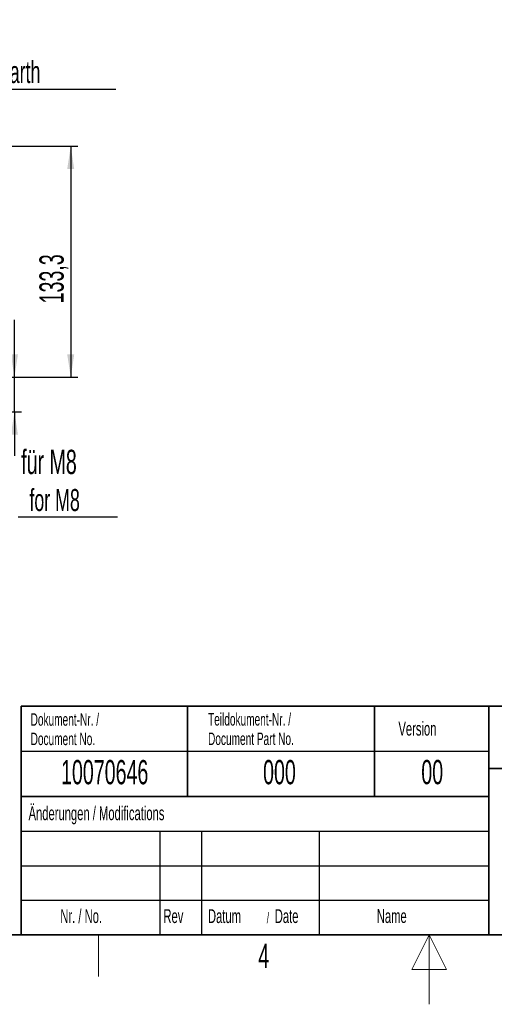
# Model space of a CAD drawing. Header units: millimetres. Extents: x 5 to 418, y 2 to 292.
# Tile 19 of 46: x 158 to 226, y 2 to 144. Entities that reach past the tile are written whole.
import ezdxf

# ---------------------------------------------------------------- set-up
doc = ezdxf.new("R2010")
doc.units = ezdxf.units.MM
doc.layers.add('SLD-0', color=7, linetype='Continuous')
doc.styles.add('SLDTEXTSTYLE0', font='TXT', dxfattribs={"width": 0.605})
doc.dimstyles.new('SLDDIMSTYLE0', dxfattribs={"dimtxt": 3.5, "dimasz": 3.302, "dimexe": 0, "dimexo": 0.0625, "dimgap": 0.875, "dimtad": 1, "dimlfac": 4, "dimrnd": 1e-09, "dimzin": 12, "dimdsep": 46, "dimtxsty": 'SLDTEXTSTYLE0', "dimsah": 1, "dimcen": 0.09, "dimadec": 0, "dimazin": 3, "dimtfac": 1, "dimtofl": 0, "dimtmove": 0, "dimatfit": 3, "dimfxl": 1, "dimfrac": 2, "dimtolj": 1, "dimtzin": 12, "dimarcsym": 0})
doc.dimstyles.new('SLDDIMSTYLE1', dxfattribs={"dimtxt": 3.5, "dimasz": 3.302, "dimexe": 0, "dimexo": 0.0625, "dimgap": 0.875, "dimtad": 1, "dimlfac": 4, "dimrnd": 1e-09, "dimzin": 12, "dimdsep": 46, "dimtxsty": 'SLDTEXTSTYLE0', "dimsah": 1, "dimcen": 0.09, "dimadec": 0, "dimazin": 3, "dimtfac": 1, "dimtmove": 0, "dimatfit": 0, "dimfxl": 1, "dimfrac": 2, "dimtolj": 1, "dimtzin": 12, "dimarcsym": 0})

# ---------------------------------------------------------------- blocks, each defined once
blk = doc.blocks.new('_D_6')
at = {"layer": 'SLD-0'}
for p, q in [((157.13, 92.46), (157.13, 100.72)), ((148.2, 92.46), (158.13, 92.46)), ((157.13, 87.46), (157.13, 92.46)), ((149.2, 87.46), (158.13, 87.46)), ((157.13, 87.46), (157.13, 81.11))]:
    blk.add_line(p, q, dxfattribs=at)
for points in [[(157.13, 92.46), (157.64, 95.76), (156.62, 95.76)], [(157.13, 87.46), (156.62, 84.16), (157.64, 84.16)]]:
    blk.add_solid(points, dxfattribs=at)
at = {"layer": 'SLD-0', "insert": (152.62, 95.37), "char_height": 3.5, "attachment_point": 1, "rotation": 90, "style": 'SLDTEXTSTYLE0'}
blk.add_mtext('20', dxfattribs=at)
blk = doc.blocks.new('_D_7')
at = {"layer": 'SLD-0'}
for p, q in [((148.2, 125.79), (166.26, 125.79)), ((165.26, 125.79), (165.26, 92.46)), ((148.2, 92.46), (166.26, 92.46))]:
    blk.add_line(p, q, dxfattribs=at)
for points in [[(165.26, 125.79), (164.75, 122.48), (165.76, 122.48)], [(165.26, 92.46), (165.76, 95.76), (164.75, 95.76)]]:
    blk.add_solid(points, dxfattribs=at)
at = {"layer": 'SLD-0', "insert": (160.74, 103.11), "char_height": 3.5, "attachment_point": 1, "rotation": 90, "style": 'SLDTEXTSTYLE0'}
blk.add_mtext('133,3', dxfattribs=at)
blk = doc.blocks.new('SW_NOTE_0')
at = {"layer": 'SLD-0', "color": 0}
blk.add_line((14.32, 0), (0, 0), dxfattribs=at)
at = {"layer": 'SLD-0', "color": 0, "attachment_point": 1, "style": 'SLDTEXTSTYLE0'}
for s, insert, char_height in [('für M8', (0.44, 9.7), 3.5), ('for M8', (1.63, 4.04), 3.175)]:
    blk.add_mtext(s, dxfattribs=dict(at, insert=insert, char_height=char_height))
blk = doc.blocks.new('SW_NOTE_0_1')
at = {"layer": 'SLD-0', "color": 0}
blk.add_line((30.24, 0), (0, 0), dxfattribs=at)
at = {"layer": 'SLD-0', "color": 0, "attachment_point": 1, "style": 'SLDTEXTSTYLE0'}
for s, insert, char_height in [('M8 Erdung', (0.45, 9.78), 3.5), ('protective earth', (1.64, 4.12), 3.175)]:
    blk.add_mtext(s, dxfattribs=dict(at, insert=insert, char_height=char_height))

msp = doc.modelspace()

# ---------------------------------------------------------------- linework, layer by layer
at = {"layer": 'SLD-0', "lineweight": 35}
for p, q in [((158.1167, 45), (225.6167, 45)), ((158.1167, 45), (158.1167, 32)), ((182.1167, 45), (182.1167, 32)), ((209.1167, 45), (209.1167, 32)), ((225.6167, 45), (225.6167, 32)), ((225.6167, 45), (266.3305, 45)), ((225.6167, 45), (225.6167, 36)), ((225.6167, 36), (266.3305, 36)), ((225.6167, 36), (225.6167, 12)), ((158.1167, 32), (158.1167, 12)), ((158.1167, 32), (225.6167, 32)), ((26, 12), (408, 12)), ((225.6167, 12), (266.3305, 12))]:
    msp.add_line(p, q, dxfattribs=at)
at = {"layer": 'SLD-0'}
for p, q in [((158.1167, 38.5), (225.6167, 38.5)), ((158.1167, 27), (225.6167, 27)), ((178.1167, 27), (178.1167, 12)), ((184.1167, 27), (184.1167, 12)), ((201.1167, 27), (201.1167, 12)), ((158.1167, 22), (225.6167, 22)), ((158.1167, 17), (225.6167, 17))]:
    msp.add_line(p, q, dxfattribs=at)
at = {"layer": 'SLD-0', "lineweight": 25}
msp.add_line((158.1167, 32), (225.6167, 32), dxfattribs=at)
at = {"layer": 'SLD-0', "color": 7, "linetype": 'Continuous', "lineweight": 35}
for p in [(225.6167, 32), (158.1167, 12)]:
    msp.add_line(p, (225.6167, 12), dxfattribs=at)
at = {"layer": 'SLD-0', "lineweight": 18}
msp.add_line((169.25, 6), (169.25, 12), dxfattribs=at)
at = {"layer": 'SLD-0', "color": 7, "linetype": 'Continuous', "lineweight": 18}
for p, q in [((217, 12), (214.5, 7)), ((217, 2), (217, 12)), ((219.5, 7), (217, 12)), ((214.5, 7), (219.5, 7))]:
    msp.add_line(p, q, dxfattribs=at)

# ---------------------------------------------------------------- block references
at = {"layer": 'SLD-0'}
for name, p in [('SW_NOTE_0_1', (141.5385, 133.9578)), ('SW_NOTE_0', (157.6643, 72.2945))]:
    msp.add_blockref(name, p, dxfattribs=at)

# ---------------------------------------------------------------- texts
at = {"layer": 'SLD-0', "style": 'SLDTEXTSTYLE0'}
for s, insert, char_height, attachment_point in [('Dokument-Nr. /', (159.4707, 43.9891), 1.8, 1), ('Teildokument-Nr. /', (185.0721, 44.0073), 1.8, 1), ('Version', (212.5452, 42.7601), 2, 1), ('Document Part No.', (185.0721, 41.2073), 1.8, 1), ('Document No.', (159.4707, 41.1891), 1.8, 1), ('10070646', (170.1557, 37.243), 3.5, 2), ('000', (195.3767, 37.243), 3.5, 2), ('00', (217.424, 37.2527), 3.5, 2), ('Änderungen / Modifications', (159.1698, 30.5619), 2, 1), ('Nr. / No.', (163.7532, 15.7244), 2, 1), ('Rev', (178.6351, 15.7244), 2, 1), ('Datum', (185.0629, 15.7244), 2, 1), ('Date', (194.7022, 15.7244), 2, 1), ('Name', (209.4275, 15.729), 2, 1), ('/', (193.5459, 15.2243), 1.5, 1), ('4', (193.1027, 10.743), 3.5, 2)]:
    msp.add_mtext(s, dxfattribs=dict(at, insert=insert, char_height=char_height, attachment_point=attachment_point))

# ---------------------------------------------------------------- dimensions: what is measured, and where the dimension line sits
at = {"layer": 'SLD-0'}
for base, p1, dimstyle, picture, middle in [((165.2551, 92.4615), (148.2006, 125.7865), 'SLDDIMSTYLE0', '_D_7', (165.2551, 109.124)), ((157.1323, 92.4615), (149.2006, 87.4615), 'SLDDIMSTYLE1', '_D_6', (157.1323, 98.0463))]:
    dim = msp.add_linear_dim(base=base, p1=p1, p2=(148.2006, 92.4615), angle=90, dimstyle=dimstyle, dxfattribs=at)
    dim.commit()
    dim.dimension.update_dxf_attribs({"geometry": picture, "text_midpoint": middle, "dimtype": 160})

doc.saveas('drawing.dxf')
